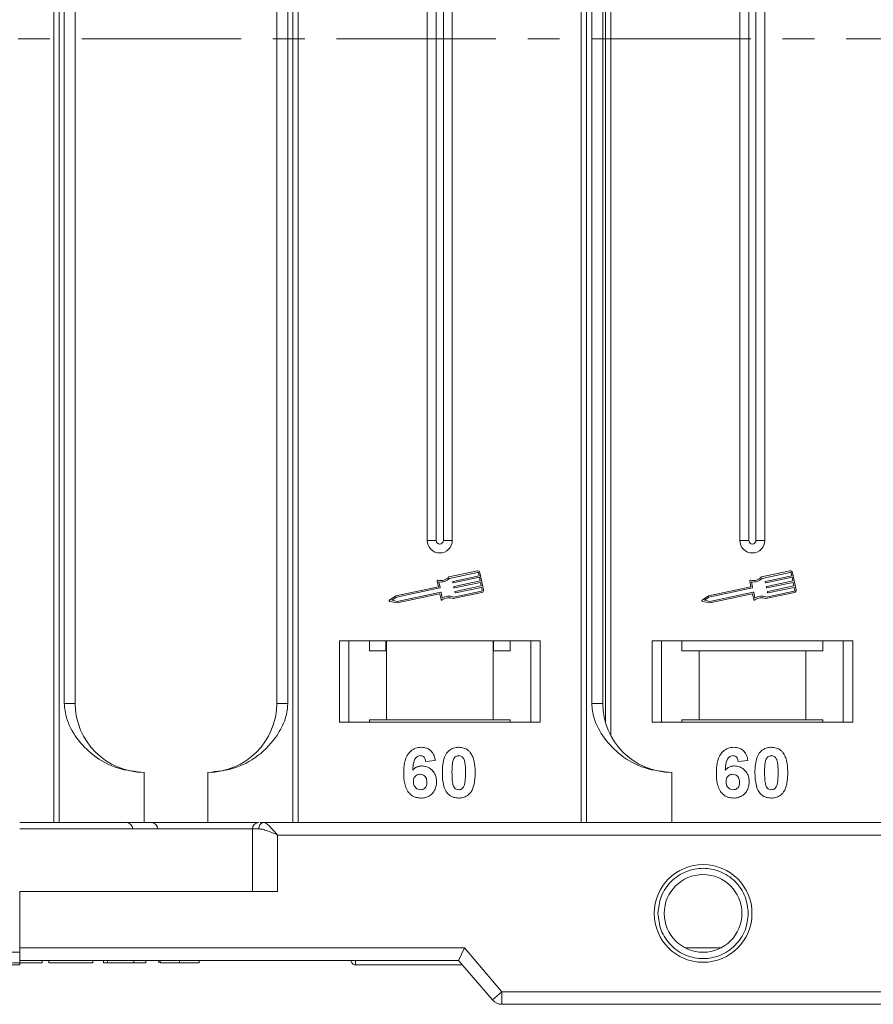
# Model space of a CAD drawing. Header units: millimetres. Extents: x 207 to 1682, y 260 to 1293.
# Tile 19 of 84: x 981 to 1049, y 490 to 569. Entities that reach past the tile are written whole.
import ezdxf

# ---------------------------------------------------------------- set-up
doc = ezdxf.new("R2010")
doc.units = ezdxf.units.MM
doc.linetypes.add('CENTERX2', pattern=[20.32, 12.7, -2.54, 2.54, -2.54])

msp = doc.modelspace()

# ---------------------------------------------------------------- linework, layer by layer
at = {"color": 7, "linetype": 'Continuous', "lineweight": 15}
for p, q in [((983.483, 629.816), (983.483, 567.316)), ((983.902, 567.316), (983.902, 629.816)), ((1002.558, 629.816), (1002.558, 567.316)), ((1002.977, 567.316), (1002.977, 629.816)), ((1025.553, 629.816), (1025.553, 567.316)), ((1025.972, 567.316), (1025.972, 629.816)), ((1027.907, 567.316), (1027.907, 622.893)), ((1027.488, 621.863), (1027.488, 567.316)), ((984.309, 620.316), (984.309, 567.316)), ((985.195, 567.316), (985.195, 620.316)), ((1001.265, 620.316), (1001.265, 567.316)), ((1002.151, 567.316), (1002.151, 620.316)), ((1026.38, 620.316), (1026.38, 567.316)), ((1027.265, 567.316), (1027.265, 620.316)), ((1013.265, 607.316), (1013.265, 567.316)), ((1013.98, 607.316), (1013.98, 567.316)), ((1014.55, 567.316), (1014.55, 607.316)), ((1015.265, 567.316), (1015.265, 607.316)), ((1038.195, 607.316), (1038.195, 567.316)), ((1038.91, 607.316), (1038.91, 567.316)), ((1039.48, 567.316), (1039.48, 607.316)), ((1040.195, 567.316), (1040.195, 607.316)), ((983.483, 567.316), (983.483, 504.816)), ((983.902, 504.816), (983.902, 567.316)), ((984.309, 567.316), (984.309, 514.316)), ((985.195, 514.316), (985.195, 567.316)), ((1001.265, 567.316), (1001.265, 514.316)), ((1002.151, 514.316), (1002.151, 567.316)), ((1002.558, 567.316), (1002.558, 504.816)), ((1002.977, 504.816), (1002.977, 567.316)), ((1013.265, 567.316), (1013.265, 527.316)), ((1013.98, 567.316), (1013.98, 527.316)), ((1014.55, 527.316), (1014.55, 567.316)), ((1015.265, 527.316), (1015.265, 567.316)), ((1025.553, 567.316), (1025.553, 504.816)), ((1025.972, 504.816), (1025.972, 567.316)), ((1026.38, 567.316), (1026.38, 514.316)), ((1027.265, 514.316), (1027.265, 567.316)), ((1027.488, 567.316), (1027.488, 512.768)), ((1027.907, 511.738), (1027.907, 567.316)), ((1038.195, 567.316), (1038.195, 527.316)), ((1038.91, 567.316), (1038.91, 527.316)), ((1039.48, 527.316), (1039.48, 567.316)), ((1040.195, 527.316), (1040.195, 567.316)), ((1013.98, 527.316), (1013.265, 527.316)), ((1015.265, 527.316), (1014.55, 527.316)), ((1038.91, 527.316), (1038.195, 527.316)), ((1040.195, 527.316), (1039.48, 527.316)), ((1017.262, 524.882), (1014.983, 524.401)), ((1017.286, 524.767), (1015.043, 524.294)), ((1017.404, 524.492), (1017.356, 524.722)), ((1017.762, 523.367), (1017.471, 524.746)), ((1042.191, 524.882), (1039.913, 524.401)), ((1042.215, 524.767), (1039.973, 524.294)), ((1042.334, 524.492), (1042.285, 524.722)), ((1042.691, 523.367), (1042.4, 524.746)), ((1014.061, 524.07), (1014.155, 523.626)), ((1014.194, 524.008), (1014.288, 523.564)), ((1015.311, 523.96), (1015.299, 524.017)), ((1015.322, 524.052), (1017.404, 524.492)), ((1017.428, 524.377), (1015.346, 523.937)), ((1015.407, 523.65), (1017.489, 524.09)), ((1017.513, 523.975), (1015.431, 523.535)), ((1017.489, 524.09), (1017.428, 524.377)), ((1017.574, 523.688), (1017.513, 523.975)), ((1038.99, 524.07), (1039.084, 523.626)), ((1039.124, 524.008), (1039.217, 523.564)), ((1040.241, 523.96), (1040.228, 524.017)), ((1040.251, 524.052), (1042.334, 524.492)), ((1042.358, 524.377), (1040.275, 523.937)), ((1040.336, 523.65), (1042.419, 524.09)), ((1042.443, 523.975), (1040.36, 523.535)), ((1042.419, 524.09), (1042.358, 524.377)), ((1042.504, 523.688), (1042.443, 523.975)), ((1014.155, 523.626), (1010.756, 522.908)), ((1014.265, 523.529), (1010.804, 522.798)), ((1010.877, 522.453), (1014.338, 523.184)), ((1014.373, 523.162), (1014.467, 522.717)), ((1015.347, 522.677), (1017.626, 523.159)), ((1015.359, 522.8), (1017.602, 523.274)), ((1015.396, 523.558), (1015.384, 523.615)), ((1015.481, 523.156), (1015.469, 523.213)), ((1015.492, 523.248), (1017.574, 523.688)), ((1017.598, 523.573), (1015.516, 523.133)), ((1017.647, 523.343), (1017.598, 523.573)), ((1039.084, 523.626), (1035.686, 522.908)), ((1039.195, 523.529), (1035.733, 522.798)), ((1035.806, 522.453), (1039.268, 523.184)), ((1039.302, 523.162), (1039.396, 522.717)), ((1040.277, 522.677), (1042.555, 523.159)), ((1040.288, 522.8), (1042.531, 523.274)), ((1040.326, 523.558), (1040.313, 523.615)), ((1040.41, 523.156), (1040.398, 523.213)), ((1040.421, 523.248), (1042.504, 523.688)), ((1042.528, 523.573), (1040.445, 523.133)), ((1042.576, 523.343), (1042.528, 523.573)), ((1010.756, 522.908), (1010.254, 522.557)), ((1010.277, 522.451), (1010.878, 522.333)), ((1010.804, 522.798), (1010.435, 522.54)), ((1010.435, 522.54), (1010.877, 522.453)), ((1010.878, 522.333), (1014.248, 523.045)), ((1014.282, 523.022), (1014.37, 522.607)), ((1035.686, 522.908), (1035.184, 522.557)), ((1035.206, 522.451), (1035.807, 522.333)), ((1035.733, 522.798), (1035.364, 522.54)), ((1035.364, 522.54), (1035.806, 522.453)), ((1035.807, 522.333), (1039.177, 523.045)), ((1039.212, 523.022), (1039.3, 522.607)), ((1022.265, 519.316), (1006.265, 519.316)), ((1006.265, 519.316), (1006.265, 512.816)), ((1007.015, 512.816), (1007.015, 519.316)), ((1008.652, 519.316), (1008.652, 518.516)), ((1009.969, 518.516), (1009.969, 519.316)), ((1010.015, 519.316), (1010.015, 513.016)), ((1018.515, 513.016), (1018.515, 519.316)), ((1018.562, 519.316), (1018.562, 518.516)), ((1019.879, 518.516), (1019.879, 519.316)), ((1021.515, 519.316), (1021.515, 512.816)), ((1022.265, 512.816), (1022.265, 519.316)), ((1047.195, 519.316), (1031.195, 519.316)), ((1031.195, 519.316), (1031.195, 512.816)), ((1031.945, 512.816), (1031.945, 519.316)), ((1033.581, 519.316), (1033.581, 518.516)), ((1044.808, 518.516), (1044.808, 519.316)), ((1046.445, 519.316), (1046.445, 512.816)), ((1047.195, 512.816), (1047.195, 519.316)), ((1008.652, 518.516), (1009.969, 518.516)), ((1018.562, 518.516), (1019.879, 518.516)), ((1033.581, 518.516), (1034.945, 518.516)), ((1034.945, 518.516), (1034.945, 513.016)), ((1034.945, 518.516), (1043.445, 518.516)), ((1043.445, 513.016), (1043.445, 518.516)), ((1043.445, 518.516), (1044.808, 518.516)), ((984.309, 514.316), (985.195, 514.316)), ((1001.265, 514.316), (1002.151, 514.316)), ((1026.38, 514.316), (1027.265, 514.316)), ((1010.015, 513.016), (1008.652, 513.016)), ((1008.652, 512.816), (1008.652, 513.016)), ((1010.015, 513.016), (1018.515, 513.016)), ((1019.879, 513.016), (1018.515, 513.016)), ((1019.879, 513.016), (1019.879, 512.816)), ((1034.945, 513.016), (1033.581, 513.016)), ((1033.581, 512.816), (1033.581, 513.016)), ((1034.945, 513.016), (1043.445, 513.016)), ((1044.808, 513.016), (1043.445, 513.016)), ((1044.808, 513.016), (1044.808, 512.816)), ((1006.265, 512.816), (1022.265, 512.816)), ((1031.195, 512.816), (1047.195, 512.816)), ((1013.906, 509.772), (1013.137, 509.687)), ((1038.836, 509.772), (1038.067, 509.687)), ((990.695, 508.816), (990.695, 504.816)), ((995.765, 504.816), (995.765, 508.816)), ((1032.765, 508.816), (1032.765, 504.816)), ((980.765, 504.316), (999.328, 504.316)), ((995.765, 504.816), (999.755, 504.816)), ((999.328, 504.316), (999.328, 499.316)), ((999.838, 504.316), (999.328, 504.316)), ((1071.765, 504.816), (1000.21, 504.816)), ((1001.328, 499.316), (1001.328, 503.816)), ((1001.328, 503.816), (1071.765, 503.816)), ((980.765, 494.816), (980.765, 499.316)), ((980.765, 499.316), (1001.328, 499.316)), ((1016.225, 494.816), (980.765, 494.816)), ((980.765, 494.466), (980.765, 494.816)), ((1015.765, 493.816), (1016.225, 494.816)), ((1019.225, 491.316), (1016.225, 494.816)), ((1036.696, 494.816), (1033.834, 494.816)), ((965.337, 494.466), (980.765, 494.466)), ((980.765, 493.816), (1015.765, 493.816)), ((980.765, 493.816), (1007.195, 493.816)), ((982.567, 493.816), (982.567, 493.616)), ((983.079, 493.616), (983.079, 493.816)), ((983.079, 493.616), (986.605, 493.616)), ((986.605, 493.816), (986.605, 493.616)), ((987.438, 493.816), (987.438, 493.616)), ((987.438, 493.616), (987.759, 493.616)), ((987.759, 493.816), (987.759, 493.616)), ((987.759, 493.616), (989.874, 493.616)), ((989.874, 493.616), (989.874, 493.816)), ((989.874, 493.616), (990.836, 493.616)), ((990.836, 493.816), (990.836, 493.616)), ((991.861, 493.816), (991.861, 493.616)), ((991.971, 493.816), (991.971, 493.616)), ((993.522, 493.816), (993.522, 493.616)), ((995.067, 493.816), (995.067, 493.616)), ((1007.545, 493.466), (1007.545, 493.466)), ((1015.765, 493.816), (1018.466, 490.665)), ((1018.466, 490.665), (1019.225, 491.316)), ((1071.765, 491.316), (1019.225, 491.316)), ((1019.225, 491.316), (1019.225, 490.316)), ((1019.225, 490.316), (1071.765, 490.316))]:
    msp.add_line(p, q, dxfattribs=at)
at = {"color": 1, "linetype": 'CENTERX2', "lineweight": 13}
msp.add_line((1506.419, 567.316), (668.336, 567.316), dxfattribs=at)
at = {"color": 7, "linetype": 'Continuous', "lineweight": 15}
for radius in [3.9, 3.1]:
    msp.add_circle((1035.265, 497.566), radius, dxfattribs=at)
for centre, radius, start, end in [((1014.265, 527.316), 1, 180, 0), ((1014.265, 527.316), 0.285, 180, 0), ((1039.195, 527.316), 1, 180, 0), ((1039.195, 527.316), 0.285, 180, 0), ((1017.298, 524.71), 0.176, 11.9297, 101.9297), ((1017.298, 524.71), 0.0587, 11.9297, 101.9297), ((1042.228, 524.71), 0.176, 11.9297, 101.9297), ((1042.228, 524.71), 0.0587, 11.9297, 101.9297), ((1014.118, 524.082), 0.0587, 76.41469, 191.9297), ((1014.337, 524.988), 0.873, 256.41469, 317.74736), ((1014.337, 524.988), 0.99, 261.69305, 315.48899), ((1015.328, 524.024), 0.0294, 101.9297, 191.9297), ((1015.34, 523.966), 0.0294, 191.9297, 281.9297), ((1039.048, 524.082), 0.0587, 76.41469, 191.9297), ((1039.267, 524.988), 0.873, 256.41469, 317.74736), ((1039.267, 524.988), 0.99, 261.69305, 315.48899), ((1040.257, 524.024), 0.0294, 101.9297, 191.9297), ((1040.269, 523.966), 0.0294, 191.9297, 281.9297), ((1014.259, 523.558), 0.0294, 281.9297, 11.9297), ((1014.344, 523.156), 0.0294, 11.9297, 101.9297), ((1015.413, 523.621), 0.0294, 101.9297, 191.9297), ((1015.425, 523.564), 0.0294, 191.9297, 281.9297), ((1015.498, 523.219), 0.0294, 101.9297, 191.9297), ((1015.51, 523.162), 0.0294, 191.9297, 281.9297), ((1017.589, 523.331), 0.0587, 281.9297, 11.9297), ((1017.589, 523.331), 0.176, 281.9297, 11.9297), ((1039.189, 523.558), 0.0294, 281.9297, 11.9297), ((1039.274, 523.156), 0.0294, 11.9297, 101.9297), ((1040.342, 523.621), 0.0294, 101.9297, 191.9297), ((1040.354, 523.564), 0.0294, 191.9297, 281.9297), ((1040.427, 523.219), 0.0294, 101.9297, 191.9297), ((1040.439, 523.162), 0.0294, 191.9297, 281.9297), ((1042.519, 523.331), 0.0587, 281.9297, 11.9297), ((1042.519, 523.331), 0.176, 281.9297, 11.9297), ((1010.288, 522.509), 0.0587, 124.95116, 258.90824), ((1014.254, 523.016), 0.0294, 11.9297, 101.9297), ((1014.428, 522.619), 0.0587, 191.9297, 307.44471), ((1014.994, 521.879), 0.873, 66.11204, 127.44471), ((1014.994, 521.879), 0.99, 68.37041, 122.16635), ((1035.217, 522.509), 0.0587, 124.95116, 258.90824), ((1039.183, 523.016), 0.0294, 11.9297, 101.9297), ((1039.357, 522.619), 0.0587, 191.9297, 307.44471), ((1039.923, 521.879), 0.873, 66.11204, 127.44471), ((1039.923, 521.879), 0.99, 68.37041, 122.16635), ((990.695, 514.316), 5.5, 180, 270), ((995.765, 514.316), 5.5, 270, 0), ((1032.765, 514.316), 5.5, 180, 270), ((989.283, 504.316), 0.5, 0, 90), ((991.266, 504.316), 0.5, 0, 90), ((999.828, 504.316), 0.5, 90, 180), ((1000.285, 504.371), 0.451, 99.5202, 187.08135), ((1007.545, 493.816), 0.35, 180.00041, 270.00191), ((1019.225, 491.316), 1, 220.60129, 270)]:
    msp.add_arc(centre, radius, start, end, dxfattribs=at)
for points, knots in [([(984.309, 514.316), (984.353, 513.925), (984.464, 512.926), (985.288, 511.472), (986.658, 510.059), (988.523, 509.022), (989.973, 508.884), (990.695, 508.816)], [0, 0, 0, 0, 0.125713, 0.321276, 0.524466, 0.763484, 1, 1, 1, 1]), ([(995.765, 508.816), (996.525, 508.892), (998.045, 509.045), (1000.067, 510.235), (1001.399, 511.785), (1002.06, 513.229), (1002.126, 514.021), (1002.151, 514.316)], [0, 0, 0, 0, 0.249096, 0.498243, 0.745205, 0.90541, 1, 1, 1, 1]), ([(1026.38, 514.316), (1026.423, 513.925), (1026.535, 512.926), (1027.358, 511.472), (1028.728, 510.059), (1030.594, 509.022), (1032.044, 508.884), (1032.765, 508.816)], [0, 0, 0, 0, 0.125713, 0.321276, 0.524466, 0.763484, 1, 1, 1, 1]), ([(1011.394, 508.762), (1011.396, 508.895), (1011.405, 509.297), (1011.496, 509.852), (1011.774, 510.361), (1012.121, 510.663), (1012.491, 510.801), (1012.724, 510.812), (1012.809, 510.816)], [0, 0, 0, 0, 0.142337, 0.429127, 0.589943, 0.751205, 0.909895, 1, 1, 1, 1]), ([(1012.809, 510.816), (1012.945, 510.805), (1013.191, 510.786), (1013.503, 510.602), (1013.744, 510.325), (1013.86, 510.028), (1013.896, 509.829), (1013.906, 509.772)], [0, 0, 0, 0, 0.242691, 0.439002, 0.635006, 0.895059, 1, 1, 1, 1]), ([(1014.866, 510.409), (1014.911, 510.46), (1015.001, 510.561), (1015.17, 510.677), (1015.358, 510.76), (1015.528, 510.798), (1015.669, 510.813), (1015.742, 510.815), (1015.778, 510.816)], [0, 0, 0, 0, 0.193776, 0.3936, 0.587864, 0.788908, 0.894169, 1, 1, 1, 1]), ([(1015.778, 510.816), (1015.845, 510.813), (1015.98, 510.809), (1016.178, 510.765), (1016.368, 510.687), (1016.513, 510.588), (1016.62, 510.49), (1016.669, 510.433), (1016.693, 510.405)], [0, 0, 0, 0, 0.192627, 0.388684, 0.582013, 0.783201, 0.891038, 1, 1, 1, 1]), ([(1036.323, 508.762), (1036.326, 508.895), (1036.335, 509.297), (1036.425, 509.852), (1036.703, 510.361), (1037.05, 510.663), (1037.42, 510.801), (1037.654, 510.812), (1037.738, 510.816)], [0, 0, 0, 0, 0.142337, 0.429127, 0.589943, 0.751205, 0.909895, 1, 1, 1, 1]), ([(1037.738, 510.816), (1037.874, 510.805), (1038.12, 510.786), (1038.433, 510.602), (1038.674, 510.325), (1038.789, 510.028), (1038.825, 509.829), (1038.836, 509.772)], [0, 0, 0, 0, 0.2426908, 0.4390024, 0.635006, 0.8950587, 1, 1, 1, 1]), ([(1039.796, 510.409), (1039.84, 510.46), (1039.93, 510.561), (1040.099, 510.677), (1040.288, 510.76), (1040.457, 510.798), (1040.598, 510.813), (1040.671, 510.815), (1040.708, 510.816)], [0, 0, 0, 0, 0.193776, 0.3936, 0.587864, 0.788908, 0.894169, 1, 1, 1, 1]), ([(1040.708, 510.816), (1040.774, 510.813), (1040.909, 510.809), (1041.107, 510.765), (1041.298, 510.687), (1041.442, 510.588), (1041.549, 510.49), (1041.598, 510.433), (1041.623, 510.405)], [0, 0, 0, 0, 0.192627, 0.388684, 0.582013, 0.783201, 0.891038, 1, 1, 1, 1]), ([(1012.71, 510.149), (1012.656, 510.144), (1012.548, 510.133), (1012.395, 510.033), (1012.254, 509.86), (1012.145, 509.498), (1012.121, 509.198), (1012.104, 508.993)], [0, 0, 0, 0, 0.112049, 0.22438, 0.370115, 0.570276, 1, 1, 1, 1]), ([(1013.137, 509.687), (1013.125, 509.765), (1013.105, 509.887), (1013.015, 510.031), (1012.909, 510.112), (1012.801, 510.145), (1012.735, 510.148), (1012.71, 510.149)], [0, 0, 0, 0, 0.33384, 0.524547, 0.716372, 0.891824, 1, 1, 1, 1]), ([(1014.47, 508.796), (1014.473, 508.93), (1014.478, 509.233), (1014.55, 509.76), (1014.691, 510.181), (1014.849, 510.387), (1014.866, 510.409)], [0, 0, 0, 0, 0.237381, 0.538918, 0.949082, 1, 1, 1, 1]), ([(1015.24, 508.788), (1015.24, 508.855), (1015.241, 508.988), (1015.247, 509.169), (1015.257, 509.331), (1015.271, 509.473), (1015.29, 509.616), (1015.313, 509.71), (1015.325, 509.756)], [0, 0, 0, 0, 0.20527, 0.410616, 0.557148, 0.703844, 0.851475, 1, 1, 1, 1]), ([(1015.325, 509.756), (1015.349, 509.825), (1015.387, 509.938), (1015.495, 510.063), (1015.619, 510.13), (1015.718, 510.146), (1015.772, 510.149), (1015.778, 510.149)], [0, 0, 0, 0, 0.334804, 0.542561, 0.750382, 0.970721, 1, 1, 1, 1]), ([(1015.778, 510.149), (1015.835, 510.143), (1015.937, 510.133), (1016.065, 510.058), (1016.176, 509.918), (1016.275, 509.647), (1016.312, 509.25), (1016.315, 508.943), (1016.317, 508.788)], [0, 0, 0, 0, 0.105646, 0.186221, 0.267042, 0.431541, 0.712708, 1, 1, 1, 1]), ([(1016.693, 510.405), (1016.733, 510.35), (1016.812, 510.241), (1016.917, 510.009), (1017.007, 509.713), (1017.057, 509.382), (1017.082, 509.073), (1017.085, 508.883), (1017.086, 508.788)], [0, 0, 0, 0, 0.118432, 0.239329, 0.449434, 0.664178, 0.83182, 1, 1, 1, 1]), ([(1037.64, 510.149), (1037.585, 510.144), (1037.477, 510.133), (1037.325, 510.033), (1037.183, 509.86), (1037.075, 509.498), (1037.05, 509.198), (1037.034, 508.993)], [0, 0, 0, 0, 0.112049, 0.22438, 0.370115, 0.570276, 1, 1, 1, 1]), ([(1038.067, 509.687), (1038.054, 509.765), (1038.035, 509.887), (1037.944, 510.031), (1037.839, 510.112), (1037.731, 510.145), (1037.665, 510.148), (1037.64, 510.149)], [0, 0, 0, 0, 0.33384, 0.524547, 0.716372, 0.891824, 1, 1, 1, 1]), ([(1039.4, 508.796), (1039.402, 508.93), (1039.407, 509.233), (1039.48, 509.76), (1039.621, 510.181), (1039.778, 510.387), (1039.796, 510.409)], [0, 0, 0, 0, 0.237381, 0.538918, 0.949082, 1, 1, 1, 1]), ([(1040.169, 508.788), (1040.17, 508.855), (1040.171, 508.988), (1040.176, 509.169), (1040.186, 509.331), (1040.201, 509.473), (1040.219, 509.616), (1040.243, 509.71), (1040.255, 509.756)], [0, 0, 0, 0, 0.20527, 0.410616, 0.557148, 0.703844, 0.851475, 1, 1, 1, 1]), ([(1040.255, 509.756), (1040.278, 509.825), (1040.317, 509.938), (1040.425, 510.063), (1040.548, 510.13), (1040.647, 510.146), (1040.701, 510.149), (1040.708, 510.149)], [0, 0, 0, 0, 0.334804, 0.542561, 0.750382, 0.970721, 1, 1, 1, 1]), ([(1040.708, 510.149), (1040.765, 510.143), (1040.866, 510.133), (1040.995, 510.058), (1041.105, 509.918), (1041.205, 509.647), (1041.241, 509.25), (1041.244, 508.943), (1041.246, 508.788)], [0, 0, 0, 0, 0.105646, 0.186221, 0.267042, 0.431541, 0.712708, 1, 1, 1, 1]), ([(1041.623, 510.405), (1041.662, 510.35), (1041.741, 510.241), (1041.847, 510.009), (1041.936, 509.713), (1041.987, 509.382), (1042.012, 509.073), (1042.014, 508.883), (1042.015, 508.788)], [0, 0, 0, 0, 0.118432, 0.239329, 0.449434, 0.664178, 0.83182, 1, 1, 1, 1]), ([(1012.104, 508.993), (1012.151, 509.042), (1012.245, 509.14), (1012.39, 509.231), (1012.518, 509.281), (1012.617, 509.309), (1012.721, 509.325), (1012.791, 509.327), (1012.827, 509.328)], [0, 0, 0, 0, 0.2436536, 0.4957602, 0.6178923, 0.7415029, 0.8700251, 1, 1, 1, 1]), ([(1012.827, 509.328), (1012.963, 509.316), (1013.235, 509.291), (1013.583, 509.075), (1013.849, 508.774), (1013.99, 508.421), (1014.003, 508.177), (1014.009, 508.069)], [0, 0, 0, 0, 0.210216, 0.421975, 0.620016, 0.831037, 1, 1, 1, 1]), ([(1037.034, 508.993), (1037.08, 509.042), (1037.175, 509.14), (1037.32, 509.231), (1037.447, 509.281), (1037.546, 509.309), (1037.65, 509.325), (1037.721, 509.327), (1037.756, 509.328)], [0, 0, 0, 0, 0.243654, 0.49576, 0.617892, 0.741503, 0.870025, 1, 1, 1, 1]), ([(1037.756, 509.328), (1037.892, 509.316), (1038.164, 509.291), (1038.513, 509.075), (1038.779, 508.774), (1038.92, 508.421), (1038.933, 508.177), (1038.938, 508.069)], [0, 0, 0, 0, 0.210216, 0.421975, 0.620016, 0.831037, 1, 1, 1, 1]), ([(1012.751, 506.764), (1012.616, 506.775), (1012.344, 506.796), (1011.984, 506.997), (1011.692, 507.302), (1011.452, 507.838), (1011.398, 508.349), (1011.394, 508.704), (1011.394, 508.762)], [0, 0, 0, 0, 0.148269, 0.297647, 0.442421, 0.607851, 0.935658, 1, 1, 1, 1]), ([(1012.163, 508.086), (1012.168, 508.169), (1012.176, 508.305), (1012.267, 508.475), (1012.389, 508.583), (1012.538, 508.652), (1012.645, 508.659), (1012.697, 508.662)], [0, 0, 0, 0, 0.2767209, 0.4568705, 0.6370074, 0.8240683, 1, 1, 1, 1]), ([(1012.697, 508.662), (1012.765, 508.656), (1012.89, 508.646), (1013.05, 508.552), (1013.169, 508.417), (1013.231, 508.233), (1013.237, 508.1), (1013.24, 508.03)], [0, 0, 0, 0, 0.2137567, 0.3949441, 0.5765849, 0.7773109, 1, 1, 1, 1]), ([(1015.778, 506.764), (1015.643, 506.775), (1015.371, 506.795), (1015.017, 506.993), (1014.729, 507.307), (1014.496, 507.918), (1014.481, 508.438), (1014.47, 508.796)], [0, 0, 0, 0, 0.147528, 0.296569, 0.43214, 0.608737, 1, 1, 1, 1]), ([(1015.778, 507.431), (1015.71, 507.439), (1015.6, 507.452), (1015.471, 507.538), (1015.368, 507.689), (1015.275, 507.961), (1015.246, 508.351), (1015.242, 508.642), (1015.24, 508.788)], [0, 0, 0, 0, 0.125351, 0.202197, 0.279182, 0.459742, 0.727968, 1, 1, 1, 1]), ([(1016.317, 508.788), (1016.316, 508.722), (1016.315, 508.588), (1016.309, 508.408), (1016.299, 508.247), (1016.285, 508.105), (1016.267, 507.963), (1016.243, 507.87), (1016.231, 507.824)], [0, 0, 0, 0, 0.205942, 0.411959, 0.558149, 0.704502, 0.851801, 1, 1, 1, 1]), ([(1017.086, 508.788), (1017.084, 508.655), (1017.078, 508.352), (1017.008, 507.831), (1016.87, 507.409), (1016.713, 507.201), (1016.69, 507.171)], [0, 0, 0, 0, 0.236629, 0.537361, 0.932986, 1, 1, 1, 1]), ([(1037.68, 506.764), (1037.545, 506.775), (1037.274, 506.796), (1036.914, 506.997), (1036.622, 507.302), (1036.382, 507.838), (1036.327, 508.349), (1036.324, 508.704), (1036.323, 508.762)], [0, 0, 0, 0, 0.148269, 0.297647, 0.442421, 0.607851, 0.935658, 1, 1, 1, 1]), ([(1037.092, 508.086), (1037.097, 508.169), (1037.105, 508.305), (1037.196, 508.475), (1037.319, 508.583), (1037.467, 508.652), (1037.575, 508.659), (1037.627, 508.662)], [0, 0, 0, 0, 0.276721, 0.45687, 0.637007, 0.824068, 1, 1, 1, 1]), ([(1037.627, 508.662), (1037.694, 508.656), (1037.82, 508.646), (1037.98, 508.552), (1038.099, 508.417), (1038.161, 508.233), (1038.166, 508.1), (1038.169, 508.03)], [0, 0, 0, 0, 0.213757, 0.394944, 0.576585, 0.777311, 1, 1, 1, 1]), ([(1040.708, 506.764), (1040.572, 506.775), (1040.301, 506.795), (1039.947, 506.993), (1039.658, 507.307), (1039.425, 507.918), (1039.41, 508.438), (1039.4, 508.796)], [0, 0, 0, 0, 0.147528, 0.296569, 0.43214, 0.608737, 1, 1, 1, 1]), ([(1040.708, 507.431), (1040.639, 507.439), (1040.53, 507.452), (1040.4, 507.538), (1040.298, 507.689), (1040.205, 507.961), (1040.175, 508.351), (1040.171, 508.642), (1040.169, 508.788)], [0, 0, 0, 0, 0.125351, 0.202197, 0.279182, 0.459742, 0.727968, 1, 1, 1, 1]), ([(1041.246, 508.788), (1041.246, 508.722), (1041.245, 508.588), (1041.239, 508.408), (1041.229, 508.247), (1041.215, 508.105), (1041.196, 507.963), (1041.172, 507.87), (1041.16, 507.824)], [0, 0, 0, 0, 0.205942, 0.411959, 0.558149, 0.704502, 0.851801, 1, 1, 1, 1]), ([(1042.015, 508.788), (1042.013, 508.655), (1042.008, 508.352), (1041.937, 507.831), (1041.8, 507.409), (1041.642, 507.201), (1041.619, 507.171)], [0, 0, 0, 0, 0.236629, 0.537361, 0.932986, 1, 1, 1, 1]), ([(1012.736, 507.431), (1012.668, 507.438), (1012.531, 507.453), (1012.356, 507.569), (1012.229, 507.727), (1012.171, 507.909), (1012.165, 508.029), (1012.163, 508.086)], [0, 0, 0, 0, 0.207905, 0.419981, 0.630626, 0.821735, 1, 1, 1, 1]), ([(1013.24, 508.03), (1013.236, 507.944), (1013.229, 507.806), (1013.156, 507.627), (1013.046, 507.518), (1012.902, 507.444), (1012.795, 507.436), (1012.736, 507.431)], [0, 0, 0, 0, 0.2886974, 0.4635526, 0.6399417, 0.8018084, 1, 1, 1, 1]), ([(1014.009, 508.069), (1014.001, 507.934), (1013.985, 507.664), (1013.82, 507.283), (1013.534, 506.984), (1013.161, 506.793), (1012.888, 506.774), (1012.751, 506.764)], [0, 0, 0, 0, 0.197831, 0.3973, 0.59891, 0.798741, 1, 1, 1, 1]), ([(1016.231, 507.824), (1016.207, 507.755), (1016.169, 507.643), (1016.062, 507.518), (1015.94, 507.451), (1015.841, 507.433), (1015.787, 507.431), (1015.778, 507.431)], [0, 0, 0, 0, 0.3336776, 0.5404125, 0.7472639, 0.9612091, 1, 1, 1, 1]), ([(1037.665, 507.431), (1037.597, 507.438), (1037.461, 507.453), (1037.285, 507.569), (1037.159, 507.727), (1037.101, 507.909), (1037.095, 508.029), (1037.092, 508.086)], [0, 0, 0, 0, 0.207905, 0.419981, 0.630626, 0.821735, 1, 1, 1, 1]), ([(1038.169, 508.03), (1038.165, 507.944), (1038.159, 507.806), (1038.085, 507.627), (1037.975, 507.518), (1037.831, 507.444), (1037.724, 507.436), (1037.665, 507.431)], [0, 0, 0, 0, 0.2886974, 0.4635526, 0.6399417, 0.8018084, 1, 1, 1, 1]), ([(1038.938, 508.069), (1038.931, 507.934), (1038.915, 507.664), (1038.749, 507.283), (1038.464, 506.984), (1038.09, 506.793), (1037.817, 506.774), (1037.68, 506.764)], [0, 0, 0, 0, 0.197831, 0.3973, 0.59891, 0.798741, 1, 1, 1, 1]), ([(1041.16, 507.824), (1041.137, 507.755), (1041.099, 507.643), (1040.991, 507.518), (1040.87, 507.451), (1040.771, 507.433), (1040.716, 507.431), (1040.708, 507.431)], [0, 0, 0, 0, 0.3336776, 0.5404125, 0.7472639, 0.9612091, 1, 1, 1, 1]), ([(1016.69, 507.171), (1016.646, 507.12), (1016.555, 507.019), (1016.387, 506.903), (1016.198, 506.82), (1016.029, 506.782), (1015.887, 506.767), (1015.815, 506.765), (1015.778, 506.764)], [0, 0, 0, 0, 0.193769, 0.393564, 0.587886, 0.789131, 0.894283, 1, 1, 1, 1]), ([(1041.619, 507.171), (1041.575, 507.12), (1041.485, 507.019), (1041.316, 506.903), (1041.127, 506.82), (1040.958, 506.782), (1040.817, 506.767), (1040.744, 506.765), (1040.708, 506.764)], [0, 0, 0, 0, 0.193769, 0.393564, 0.587886, 0.789131, 0.894283, 1, 1, 1, 1]), ([(999.58, 504.816), (999.33, 504.816), (998.188, 504.816), (995.962, 504.816), (992.654, 504.816), (988.914, 504.816), (984.832, 504.816), (982.107, 504.816), (980.765, 504.816)], [0, 0, 0, 0, 0.046784, 0.213122, 0.379487, 0.592262, 0.799244, 1, 1, 1, 1]), ([(999.838, 504.316), (999.932, 504.306), (1000.142, 504.284), (1000.641, 504.112), (1001.059, 503.932), (1001.328, 503.816)], [0, 0, 0, 0, 0.227072, 0.501587, 1, 1, 1, 1]), ([(1000.21, 504.816), (1000.093, 504.816), (999.967, 504.816), (999.933, 504.816), (999.93, 504.816)], [0, 0, 0, 0, 0.93147, 1, 1, 1, 1]), ([(1000.21, 504.816), (1000.278, 504.799), (1000.422, 504.763), (1000.701, 504.513), (1001.011, 504.183), (1001.222, 503.938), (1001.328, 503.816)], [0, 0, 0, 0, 0.23435, 0.498195, 0.748869, 1, 1, 1, 1]), ([(1031.665, 497.566), (1031.714, 498.018), (1031.788, 498.717), (1032.237, 499.556), (1032.702, 500.128), (1033.275, 500.597), (1034.113, 501.031), (1035.265, 501.253), (1036.417, 501.031), (1037.256, 500.597), (1037.829, 500.129), (1038.294, 499.557), (1038.742, 498.717), (1038.817, 498.018), (1038.865, 497.566)], [0, 0, 0, 0, 0.119721, 0.184837, 0.25, 0.315115, 0.380279, 0.5, 0.619721, 0.684837, 0.75, 0.815115, 0.880279, 1, 1, 1, 1]), ([(1038.865, 497.566), (1038.817, 497.113), (1038.742, 496.414), (1038.294, 495.575), (1037.829, 495.003), (1037.256, 494.535), (1036.417, 494.101), (1035.265, 493.878), (1034.114, 494.101), (1033.275, 494.534), (1032.702, 495.003), (1032.237, 495.575), (1031.788, 496.414), (1031.714, 497.113), (1031.665, 497.566)], [0, 0, 0, 0, 0.119721, 0.184837, 0.25, 0.315115, 0.380279, 0.5, 0.619721, 0.684837, 0.75, 0.815115, 0.880279, 1, 1, 1, 1]), ([(980.765, 493.466), (980.765, 493.477), (980.765, 493.499), (980.765, 493.671), (980.765, 493.925), (980.765, 494.206), (980.765, 494.392), (980.765, 494.466)], [0, 0, 0, 0, 0.2146939, 0.4293877, 0.6440816, 0.8587754, 1, 1, 1, 1]), ([(964.837, 493.466), (965.161, 493.466), (966.424, 493.466), (969.069, 493.466), (972.736, 493.466), (976.762, 493.466), (979.444, 493.466), (980.765, 493.466)], [0, 0, 0, 0, 0.068027, 0.265043, 0.51709, 0.762232, 1, 1, 1, 1]), ([(980.188, 493.616), (980.321, 493.616), (980.725, 493.616), (981.385, 493.616), (982.007, 493.616), (982.432, 493.616), (982.557, 493.616), (982.565, 493.616), (982.567, 493.616)], [0, 0, 0, 0, 0.102171, 0.30922, 0.51365, 0.692275, 0.932413, 1, 1, 1, 1]), ([(991.971, 493.616), (992.025, 493.616), (992.133, 493.616), (992.436, 493.616), (992.902, 493.616), (993.288, 493.616), (993.522, 493.616)], [0, 0, 0, 0, 0.20646, 0.413515, 0.645211, 1, 1, 1, 1]), ([(993.522, 493.616), (993.656, 493.616), (993.96, 493.616), (994.412, 493.616), (994.771, 493.616), (995.025, 493.616), (995.05, 493.616), (995.067, 493.616)], [0, 0, 0, 0, 0.155292, 0.353145, 0.543243, 0.704067, 1, 1, 1, 1]), ([(1007.537, 493.816), (1007.538, 493.798), (1007.544, 493.702), (1007.544, 493.59), (1007.546, 493.486), (1007.545, 493.473), (1007.545, 493.466)], [0, 0, 0, 0, 0.079527, 0.42373, 0.683042, 1, 1, 1, 1]), ([(1007.545, 493.466), (1008.855, 493.466), (1011.515, 493.466), (1014.378, 493.466), (1015.862, 493.466), (1016.065, 493.466)], [0, 0, 0, 0, 0.455778, 0.925489, 1, 1, 1, 1])]:
    msp.add_open_spline(points, degree=3, knots=knots, dxfattribs=at)

doc.saveas('drawing.dxf')
